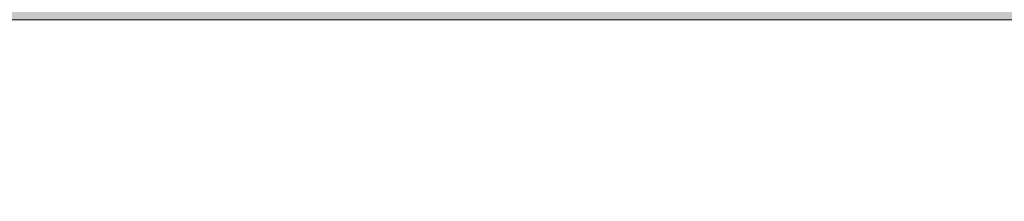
# Model space of a CAD drawing. Header units: metres. Extents: x 0.9 to 30.1, y -10.7 to 8.6.
# Tile 226 of 256: x 13.605 to 13.61856, y 6.15641 to 6.15891. Entities that reach past the tile are written whole.
import ezdxf

# ---------------------------------------------------------------- set-up
doc = ezdxf.new("R2010")
doc.units = ezdxf.units.M
doc.layers.add('Keine', color=7, linetype='Continuous', lineweight=9)

msp = doc.modelspace()

# ---------------------------------------------------------------- hatches: boundary and pattern name
at = {"layer": 'Keine', "linetype": 'Continuous', "lineweight": 0, "true_color": 0x00aaff, "transparency": 33554687}
msp.add_hatch(color=140, dxfattribs=at).paths.add_polyline_path([(12.379399, 6.168908), (13.629399, 6.168908), (13.629399, 6.158908), (12.379399, 6.158908)])

# ---------------------------------------------------------------- linework, layer by layer
at = {"layer": 'Keine', "color": 7, "linetype": 'Continuous', "lineweight": 5, "transparency": 33554687, "flags": 128}
msp.add_lwpolyline([(12.379399, 6.168908), (13.629399, 6.168908), (13.629399, 6.158908), (12.379399, 6.158908)], close=True, dxfattribs=at)

# ---------------------------------------------------------------- next in the draw order: wipeouts: each hides what was drawn before it
at = {"color": 255}
msp.add_wipeout([(12.379399, 6.158908), (13.629399, 6.158908), (13.629399, 6.153908), (12.379399, 6.153908)], dxfattribs=at).dxf.layer = 'Keine'

# ---------------------------------------------------------------- next in the draw order: linework, layer by layer
at = {"layer": 'Keine', "flags": 128}
msp.add_lwpolyline([(12.379399, 6.158908), (13.629399, 6.158908), (13.629399, 6.153908), (12.379399, 6.153908)], close=True, dxfattribs=at)

doc.saveas('drawing.dxf')
